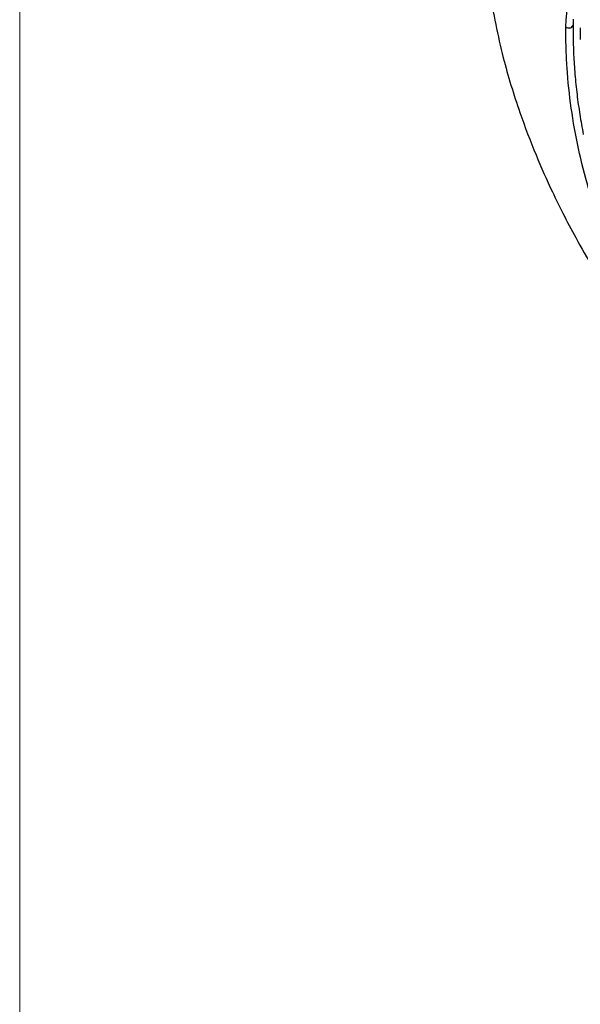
# Model space of a CAD drawing. Header units: inches. Extents: x 0 to 77643, y -44170 to 0.
# Tile 25 of 159: x 68464.78 to 68467.48, y -42946.77 to -42942.02. Entities that reach past the tile are written whole.
import ezdxf

# ---------------------------------------------------------------- set-up
doc = ezdxf.new("R2010")
doc.units = ezdxf.units.IN
doc.header["$MEASUREMENT"] = 0
doc.layers.get('0').update_dxf_attribs({"lineweight": 0})
doc.layers.add('p--kafelki', color=251, linetype='Continuous', lineweight=13)
doc.layers.add('p--łazienka NP', color=150, linetype='Continuous', lineweight=25)

# ---------------------------------------------------------------- blocks, each defined once
blk = doc.blocks.new('natrysk')
at = {"linetype": 'Continuous'}
blk.add_line((-9.3224, 55.4222), (-9.3224, 55.3664), dxfattribs=at)
at = {"linetype": 'Continuous', "flags": 128}
for points in [[(-9.3921, 55.4262), (-9.3874, 55.4234), (-9.3819, 55.4217), (-9.3759, 55.4214), (-9.3701, 55.4223), (-9.365, 55.4245), (-9.3609, 55.4278), (-9.3583, 55.4318), (-9.3574, 55.4362)], [(-9.3921, 55.4258), (-9.3874, 55.423), (-9.3819, 55.4214), (-9.376, 55.421), (-9.3701, 55.422), (-9.365, 55.4242), (-9.3609, 55.4275), (-9.3583, 55.4315), (-9.3574, 55.4359)]]:
    blk.add_lwpolyline(points, dxfattribs=at)
at = {"linetype": 'Continuous'}
for points, knots in [([(-9.3921, 55.4262), (-9.3805, 55.6038), (-9.357, 55.9628), (-9.2007, 56.4161), (-9.0111, 56.7838), (-8.8204, 57.0716), (-8.5919, 57.3501), (-8.3292, 57.6143), (-8.0372, 57.86), (-7.7165, 58.0884), (-7.3648, 58.3002), (-6.8885, 58.5412), (-6.2624, 58.7874), (-5.4763, 58.9955), (-4.6454, 59.129), (-4.0805, 59.1455), (-3.7947, 59.1539)], [0, 0, 0, 0, 0.090987, 0.183869, 0.237026, 0.290183, 0.344889, 0.399594, 0.452493, 0.505393, 0.559811, 0.61423, 0.709564, 0.807123, 0.902446, 1, 1, 1, 1]), ([(-9.7611, 55.5997), (-9.7409, 55.4923), (-9.7041, 55.2969), (-9.6226, 55.0335), (-9.541, 54.8181), (-9.4699, 54.6575), (-9.4043, 54.5234), (-9.3397, 54.4011), (-9.2565, 54.256), (-9.1603, 54.1038), (-9.0656, 53.9668), (-8.9922, 53.8674), (-8.9328, 53.7905), (-8.8731, 53.7157), (-8.7901, 53.6164), (-8.671, 53.4832), (-8.4928, 53.3009), (-8.2367, 53.0699), (-7.9565, 52.8523), (-7.7576, 52.7227), (-7.6883, 52.6775)], [0, 0, 0, 0, 0.094664, 0.172375, 0.233086, 0.286083, 0.31626, 0.35175, 0.396585, 0.449425, 0.494347, 0.526664, 0.545582, 0.56773, 0.603677, 0.653448, 0.717015, 0.815768, 0.93575, 1, 1, 1, 1]), ([(-7.6244, 52.6197), (-7.6598, 52.6426), (-7.695, 52.6655), (-7.7644, 52.7121), (-7.7986, 52.7357), (-7.8998, 52.8072), (-7.9654, 52.856), (-8.0927, 52.9559), (-8.1544, 53.007), (-8.2739, 53.1116), (-8.3314, 53.1647), (-8.4969, 53.3264), (-8.5982, 53.4373), (-8.7832, 53.6649), (-8.867, 53.7817), (-8.9796, 53.9613), (-9.0149, 54.0219), (-9.0811, 54.1447), (-9.112, 54.207), (-9.1977, 54.3953), (-9.2448, 54.5219), (-9.3197, 54.7769), (-9.3475, 54.9054), (-9.375, 55.0995), (-9.3817, 55.1645), (-9.3883, 55.2622), (-9.3899, 55.2948), (-9.3919, 55.3602), (-9.3923, 55.3931), (-9.3921, 55.4258)], [0, 0, 0, 0, 0.03125, 0.03125, 0.0625, 0.0625, 0.125, 0.125, 0.1875, 0.1875, 0.25, 0.25, 0.375, 0.375, 0.5, 0.5, 0.5625, 0.5625, 0.625, 0.625, 0.75, 0.75, 0.875, 0.875, 0.9375, 0.9375, 0.96875, 0.96875, 1, 1, 1, 1]), ([(-9.3921, 55.4258), (-9.3921, 55.4258), (-9.3921, 55.4259), (-9.3921, 55.426), (-9.3921, 55.4262)], [0, 0, 0, 0, 0.011043, 1, 1, 1, 1]), ([(-9.3574, 55.436), (-9.3574, 55.4202), (-9.3574, 55.3885), (-9.3564, 55.3409), (-9.3546, 55.2935), (-9.3527, 55.262), (-9.3518, 55.2462)], [0, 0, 0, 0, 0.250711, 0.500925, 0.750676, 1, 1, 1, 1]), ([(-9.3518, 55.2462), (-9.3506, 55.23), (-9.3483, 55.1977), (-9.3438, 55.1493), (-9.3384, 55.101), (-9.3322, 55.0528), (-9.325, 55.0047), (-9.317, 54.9567), (-9.311, 54.9247), (-9.3079, 54.9088)], [0, 0, 0, 0, 0.143377, 0.286545, 0.429525, 0.572339, 0.715009, 0.857555, 1, 1, 1, 1])]:
    blk.add_open_spline(points, degree=3, knots=knots, dxfattribs=at)
blk.add_open_spline([(-9.3571, 55.4634), (-9.3573, 55.4543), (-9.3574, 55.4451), (-9.3574, 55.436)], degree=3, dxfattribs=at)

msp = doc.modelspace()

# ---------------------------------------------------------------- linework, layer by layer
at = {"layer": 'p--kafelki', "linetype": 'Continuous'}
msp.add_line((68464.78369, -42906.48684), (68464.78369, -43116.48684), dxfattribs=at)

# ---------------------------------------------------------------- block references
at = {"layer": 'p--łazienka NP', "linetype": 'Continuous', "lineweight": 30, "ltscale": 35}
msp.add_blockref('natrysk', (68476.8065, -42997.48637), dxfattribs=at)

doc.saveas('drawing.dxf')
